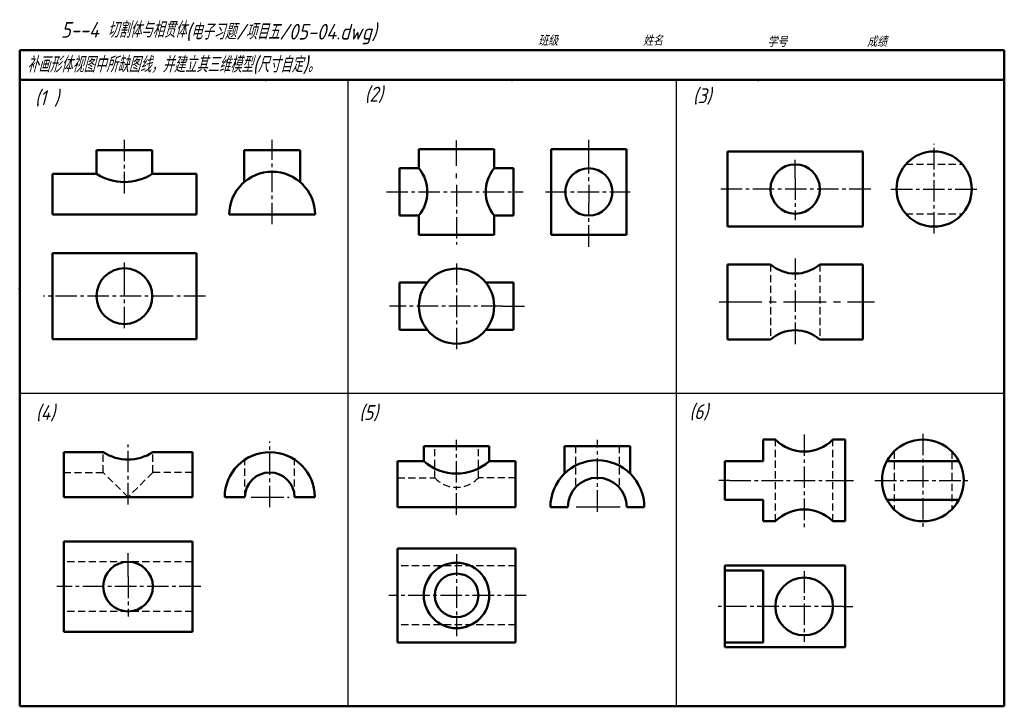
# Model space of a CAD drawing. Header units: millimetres. Extents: x 94 to 409, y 72 to 292.
import ezdxf

# ---------------------------------------------------------------- set-up
doc = ezdxf.new("R2010")
doc.units = ezdxf.units.MM
doc.header["$LTSCALE"] = 0.72
doc.linetypes.add('CENTER2', pattern=[28.575, 19.05, -3.175, 3.175, -3.175])
doc.linetypes.add('DASHED2', pattern=[9.525, 6.35, -3.175])
for name, color, linetype, lineweight in [('文字层', 227, 'Continuous', 20), ('点画线层', 3, 'CENTER2', 25), ('答案层', 1, 'Continuous', 25), ('粗实线层', 7, 'Continuous', 50), ('虚线层', 2, 'DASHED2', 25)]:
    doc.layers.add(name, color=color, linetype=linetype, lineweight=lineweight)
doc.layers.add('细实线层', color=7, linetype='Continuous')
doc.styles.add('工程字体（斜）', font='gbeitc.shx', dxfattribs={"bigfont": 'gbcbig.shx'})
doc.styles.add('工程斜体', font='gbeitc.shx', dxfattribs={"bigfont": 'gbcbig.shx'})

msp = doc.modelspace()

# ---------------------------------------------------------------- linework, layer by layer
at = {"layer": '点画线层', "color": 7, "ltscale": 0.5}
for p, q in [((127.42, 236.18), (127.42, 253.45)), ((174.7, 226.3), (174.7, 253.31)), ((386.45, 223.28), (386.45, 252.06)), ((342, 240.99), (342, 227.57)), ((211.23, 236.63), (254.94, 236.63)), ((233.68, 238.88), (233.68, 219.82)), ((262.13, 236.63), (289.18, 236.63)), ((366.19, 237.56), (317.5, 237.56)), ((372.66, 237.56), (400.62, 237.56)), ((276, 219.09), (276, 233.09)), ((342, 215.38), (342, 187.12)), ((233.68, 213.74), (233.68, 185.86)), ((127.42, 193.04), (127.42, 207)), ((153.34, 203.28), (101.43, 203.28)), ((248.38, 200.08), (212.21, 200.08)), ((344.88, 159.06), (344.88, 129.08)), ((382.86, 159.23), (382.86, 128.79)), ((128.59, 136.64), (128.59, 155.8)), ((173.93, 135.78), (173.93, 156.77)), ((233.68, 133.33), (233.68, 157.31)), ((278.72, 134.3), (278.72, 157.29)), ((320.97, 144.3), (356.45, 144.3)), ((367.54, 144.3), (397.84, 144.3)), ((167.97, 138.94), (172.02, 138.94)), ((171.6, 138.94), (180.1, 138.94)), ((233.68, 120.67), (233.68, 94.53)), ((128.59, 113.54), (128.59, 100.81)), ((344.88, 115.24), (344.88, 92.63)), ((151.83, 110.35), (105.76, 110.35)), ((255.96, 107.51), (212.01, 107.51)), ((357.33, 103.98), (316.85, 103.98))]:
    msp.add_line(p, q, dxfattribs=at)
at = {"layer": '点画线层', "color": 7}
for p, q in [((233.68, 245), (233.68, 253.08)), ((276, 242.52), (276, 253.3)), ((342, 240.99), (342, 246.93)), ((233.68, 240.99), (233.68, 242.49)), ((276, 240.11), (276, 241.36)), ((276, 238.96), (276, 233.09)), ((127.42, 207), (127.42, 214)), ((248.38, 200.08), (255.43, 200.08)), ((317.65, 201.43), (367.41, 201.43)), ((320.97, 144.3), (317.61, 144.3)), ((356.45, 144.3), (360.63, 144.3)), ((128.59, 113.54), (128.59, 121.01)), ((357.33, 103.98), (360.41, 103.98))]:
    msp.add_line(p, q, dxfattribs=at)
at = {"layer": '答案层', "lineweight": 50}
for p, q in [((331.82, 115.51), (319.52, 115.51)), ((331.82, 115.51), (331.82, 92.45)), ((331.82, 92.45), (319.52, 92.45))]:
    msp.add_line(p, q, dxfattribs=at)
for centre, radius, start, end in [((212.3, 236.63), 12.03, 321.0552, 38.9448), ((255.06, 236.63), 12.03, 141.0552, 218.9448), ((127.42, 256.41), 16.6, 237.4432, 302.5568), ((342, 222.53), 12.03, 228.9177, 311.0823), ((342, 180.34), 12.03, 48.9177, 131.0823), ((344.88, 166.62), 13.07, 225.0991, 314.9009), ((128.59, 165.42), 14.43, 236.633, 303.367), ((233.68, 162.52), 16, 229.075, 310.925), ((344.88, 121.98), 13.07, 45.0991, 134.9009)]:
    msp.add_arc(centre, radius, start, end, dxfattribs=at)
at = {"layer": '粗实线层', "color": 7, "ltscale": 0.5}
for p, q in [((408.91, 282.02), (93.92, 282.02)), ((93.92, 282.02), (93.92, 272.47)), ((408.91, 272.47), (408.91, 282.02)), ((93.92, 272.47), (93.92, 72.03)), ((246.61, 272.47), (93.92, 272.47)), ((408.91, 272.47), (246.61, 272.47)), ((408.91, 72.03), (408.91, 272.47)), ((136.35, 249.98), (118.48, 249.98)), ((118.48, 249.98), (118.48, 242.42)), ((136.35, 242.42), (136.35, 249.98)), ((183.63, 249.98), (165.77, 249.98)), ((165.77, 249.98), (165.77, 239.81)), ((183.63, 249.98), (183.63, 239.81)), ((221.65, 250.37), (245.71, 250.37)), ((221.65, 244.19), (221.65, 250.37)), ((245.71, 244.19), (245.71, 250.37)), ((288.03, 250.37), (263.97, 250.37)), ((263.97, 250.37), (263.97, 222.88)), ((288.03, 222.88), (288.03, 250.37)), ((363.64, 249.59), (320.35, 249.59)), ((320.35, 249.59), (320.35, 225.54)), ((363.64, 225.54), (363.64, 249.59)), ((215.47, 244.19), (215.47, 229.07)), ((221.65, 244.19), (215.47, 244.19)), ((251.89, 244.19), (245.71, 244.19)), ((251.89, 244.19), (251.89, 229.07)), ((104.39, 229.36), (104.39, 242.42)), ((118.48, 242.42), (104.39, 242.42)), ((150.44, 242.42), (136.35, 242.42)), ((150.44, 229.36), (150.44, 242.42)), ((104.39, 229.36), (150.44, 229.36)), ((160.96, 229.36), (188.45, 229.36)), ((221.65, 229.07), (215.47, 229.07)), ((221.65, 222.88), (221.65, 229.07)), ((245.71, 222.88), (245.71, 229.07)), ((251.89, 229.07), (245.71, 229.07)), ((320.35, 225.54), (363.64, 225.54)), ((221.65, 222.88), (245.71, 222.88)), ((263.97, 222.88), (288.03, 222.88)), ((104.39, 217.03), (150.44, 217.03)), ((104.39, 189.54), (104.39, 217.03)), ((150.44, 217.03), (150.44, 189.54)), ((320.35, 213.46), (334.09, 213.46)), ((320.35, 189.41), (320.35, 213.46)), ((349.9, 213.46), (363.64, 213.46)), ((363.64, 213.46), (363.64, 189.41)), ((215.47, 207.64), (215.47, 192.52)), ((215.47, 207.64), (224.33, 207.64)), ((251.89, 207.64), (243.04, 207.64)), ((251.89, 207.64), (251.89, 192.52)), ((215.47, 192.52), (224.33, 192.52)), ((251.89, 192.52), (243.04, 192.52)), ((150.44, 189.54), (104.39, 189.54)), ((334.09, 189.41), (320.35, 189.41)), ((363.64, 189.41), (349.9, 189.41)), ((223.2, 155.32), (244.16, 155.32)), ((223.2, 150.43), (223.2, 155.32)), ((244.16, 150.43), (244.16, 155.32)), ((268.24, 155.32), (289.2, 155.32)), ((268.24, 155.32), (268.24, 146.52)), ((289.2, 155.32), (289.2, 146.52)), ((335.66, 157.36), (331.82, 157.36)), ((331.82, 150.45), (331.82, 157.36)), ((357.95, 157.36), (354.1, 157.36)), ((357.95, 157.36), (357.95, 131.23)), ((120.65, 153.37), (108.02, 153.37)), ((108.02, 153.37), (108.02, 138.94)), ((149.16, 153.37), (136.53, 153.37)), ((149.16, 138.94), (149.16, 153.37)), ((214.82, 135.76), (214.82, 150.43)), ((214.82, 150.43), (223.2, 150.43)), ((252.55, 150.43), (244.16, 150.43)), ((252.55, 135.76), (252.55, 150.43)), ((319.52, 138.15), (319.52, 150.45)), ((319.52, 150.45), (331.82, 150.45)), ((371.33, 150.45), (394.39, 150.45)), ((108.02, 138.94), (149.16, 138.94)), ((159.5, 138.94), (165.99, 138.94)), ((181.87, 138.94), (188.36, 138.94)), ((214.82, 135.76), (252.55, 135.76)), ((263.7, 135.76), (269.29, 135.76)), ((288.15, 135.76), (293.74, 135.76)), ((319.52, 138.15), (331.82, 138.15)), ((331.82, 138.15), (331.82, 131.23)), ((371.33, 138.15), (394.39, 138.15)), ((335.66, 131.23), (331.82, 131.23)), ((357.95, 131.23), (354.1, 131.23)), ((108.02, 124.78), (149.16, 124.78)), ((108.02, 95.91), (108.02, 124.78)), ((149.16, 124.78), (149.16, 95.91)), ((214.82, 122.53), (252.55, 122.53)), ((214.82, 92.49), (214.82, 122.53)), ((252.55, 122.53), (252.55, 92.49)), ((319.52, 90.91), (319.52, 117.04)), ((319.52, 117.04), (357.95, 117.04)), ((357.95, 117.04), (357.95, 90.91)), ((149.16, 95.91), (108.02, 95.91)), ((252.55, 92.49), (214.82, 92.49)), ((357.95, 90.91), (319.52, 90.91)), ((93.92, 72.03), (408.91, 72.03))]:
    msp.add_line(p, q, dxfattribs=at)
for centre, radius in [((386.45, 237.56), 12.03), ((276, 236.63), 7.56), ((342, 237.56), 7.9), ((127.42, 203.28), 8.93), ((233.68, 200.08), 12.03), ((382.86, 144.3), 13.07), ((128.59, 110.35), 7.94), ((233.68, 107.51), 10.48), ((233.68, 107.51), 6.99), ((344.88, 103.98), 9.22)]:
    msp.add_circle(centre, radius, dxfattribs=at)
for centre, radius in [((174.7, 229.36), 13.74), ((173.93, 138.94), 14.43), ((278.72, 135.76), 15.02), ((173.93, 138.94), 7.94), ((278.72, 135.76), 9.43)]:
    msp.add_arc(centre, radius, 0, 180, dxfattribs=at)
at = {"layer": '粗实线层', "color": 7}
for p in [(172.67, 272.47), (251.42, 272.47), (330.16, 272.47), (93.92, 205.66)]:
    msp.add_point(p, dxfattribs=at)
at = {"layer": '细实线层', "color": 7, "ltscale": 0.5}
for p, q in [((198.92, 272.47), (198.92, 72.03)), ((303.91, 272.47), (303.91, 72.03)), ((93.92, 172.25), (408.91, 172.25)), ((286.04, 135.76), (271.9, 135.76))]:
    msp.add_line(p, q, dxfattribs=at)
at = {"layer": '细实线层', "color": 7}
msp.add_point((93.92, 205.66), dxfattribs=at)
at = {"layer": '虚线层', "color": 7, "ltscale": 0.5}
for p, q in [((377.38, 245.47), (395.51, 245.47)), ((377.38, 229.66), (395.51, 229.66)), ((334.09, 213.46), (334.09, 189.41)), ((349.9, 213.46), (349.9, 189.41)), ((226.7, 145.19), (226.7, 155.32)), ((240.67, 145.19), (240.67, 155.32)), ((271.73, 155.32), (271.73, 142.1)), ((285.71, 155.32), (285.71, 142.1)), ((335.66, 131.23), (335.66, 157.36)), ((354.1, 131.23), (354.1, 157.36)), ((120.65, 146.88), (120.65, 153.37)), ((136.53, 146.88), (136.53, 153.37)), ((373.64, 153.55), (373.64, 135.04)), ((392.09, 153.55), (392.09, 135.04)), ((392.09, 153.55), (392.09, 135.04)), ((165.99, 138.94), (165.99, 150.99)), ((181.87, 138.94), (181.87, 150.99)), ((108.02, 146.88), (120.65, 146.88)), ((149.16, 146.88), (136.53, 146.88)), ((214.82, 145.19), (226.7, 145.19)), ((252.55, 145.19), (240.67, 145.19)), ((149.16, 118.28), (108.02, 118.28)), ((252.55, 116.94), (214.82, 116.94)), ((149.16, 102.41), (108.02, 102.41)), ((252.55, 98.08), (214.82, 98.08))]:
    msp.add_line(p, q, dxfattribs=at)
at = {"layer": '虚线层', "color": 1, "ltscale": 0.5}
for p, q in [((128.59, 138.94), (120.65, 146.88)), ((136.53, 146.88), (128.59, 138.94))]:
    msp.add_line(p, q, dxfattribs=at)
msp.add_arc((233.68, 151.53), 9.43, 222.2054, 317.7946, dxfattribs=at)

# ---------------------------------------------------------------- texts
at = {"layer": '文字层', "color": 7, "style": '工程字体（斜）'}
for s, p in [('班级', (259.71, 283.42)), ('姓名', (293.27, 283.4)), ('学号', (333.07, 283.04)), ('成绩', (364.96, 283.04))]:
    msp.add_text(s, height=3.341, dxfattribs=at).set_placement(p)
at = {"layer": '细实线层', "color": 7, "ltscale": 0.5}
for s, style, p in [('   5--4 切割体与相贯体  ', '工程字体（斜）', (98.97, 286)), ('(电子习题/项目五/05-04.dwg)', '工程斜体', (147.06, 285.39)), ('补画形体视图中所缺图线，并建立其三维模型(尺寸自定)。', '工程斜体', (96.28, 274.89))]:
    msp.add_text(s, height=5.0111, dxfattribs=dict(at, style=style)).set_placement(p)
at = {"layer": '细实线层', "color": 7, "char_height": 4.772, "attachment_point": 1, "style": '工程斜体'}
for s, insert, width in [('(1 )', (98.79, 269.17), 8.0173), ('(2)', (204.29, 270.31), 8.0173), ('(3)', (309.28, 269.8), 8.0173), ('(4)', (99.1, 168.41), 13.9345), ('(5)', (202.54, 168.41), 8.0173), ('(6)', (308.16, 168.72), 8.0173)]:
    msp.add_mtext(s, dxfattribs=dict(at, insert=insert, width=width))

doc.saveas('drawing.dxf')
